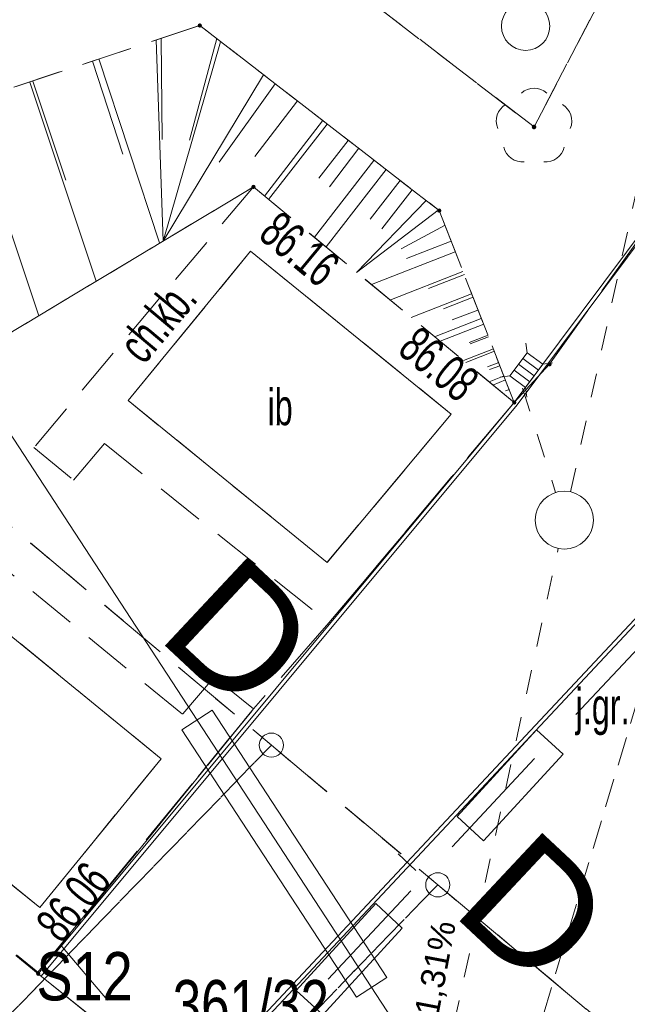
# Model space of a CAD drawing. Header units: metres. Extents: x 6541766 to 6542290, y 5894743 to 5895338.
# Tile 9 of 78: x 6541830 to 6541843, y 5895007 to 5895027. Entities that reach past the tile are written whole.
import ezdxf
from ezdxf.enums import TextEntityAlignment as Align

# ---------------------------------------------------------------- set-up
doc = ezdxf.new("R2010")
doc.units = ezdxf.units.M
for name, pattern in [('0.5_0.5', [1, 0.5, -0.5]), ('1.0_0.5', [1.5, 1, -0.5]), ('1.5_0.5', [2, 1.5, -0.5]), ('2', [0.9, 0.6, -0.3]), ('DASHED', [0.75, 0.5, -0.25]), ('egkk-500', [2, 1.5, -0.5]), ('egug-500', [1, 0.5, -0.5])]:
    doc.linetypes.add(name, pattern=pattern)
for name, color, linetype in [('000 Inne (niezydentyfikowane)', 7, 'Continuous'), ('211-numer działki ewidencyjnej', 7, 'Continuous'), ('217-kontur klasyfikacyjny', 7, 'Continuous'), ('218-kontur użytku gruntowego', 7, 'Continuous'), ('219-działka ewidencyjna', 7, 'Continuous'), ('chodnik', 7, 'Continuous'), ('chodnik-Atr17', 7, 'Continuous'), ('inna budowla', 7, 'Continuous'), ('inna budowla-Atr17', 7, 'Continuous'), ('jezdnia', 7, 'Continuous'), ('jezdnia-Atr17', 7, 'Continuous'), ('krawężnik', 7, 'Continuous'), ('pikieta sztuczna-Atr2', 7, 'Continuous'), ('przewód elektroenergetyczny podziemny', 7, 'Continuous'), ('skarpa nieumocniona', 7, 'Continuous'), ('zadrzewienie  zakrzewienie', 7, 'Continuous'), ('Zakres', 7, 'Continuous')]:
    doc.layers.add(name, color=color, linetype=linetype)
for name, color, linetype, lineweight in [('_dr opis', 7, 'Continuous', 25), ('_dr_obrzeże 8x30', 210, 'Continuous', 30), ('_dr_ścieki kd', 36, 'Continuous', 30), ('IE - Kable projektowane', 1, 'DASHED', 20), ('IE - podklad', 8, 'Continuous', 9), ('IE - rury ochronne', 5, 'Continuous', 9), ('IE - SŁUP', 1, 'Continuous', 30)]:
    doc.layers.add(name, color=color, linetype=linetype, lineweight=lineweight)
doc.styles.add('ARIAL', font='arial.ttf')
doc.styles.add('MtXpl_Arial24', font='arial.ttf', dxfattribs={"height": 0.2})
doc.styles.add('MtXpl_Arial4', font='arial.ttf', dxfattribs={"height": 0.2})

# ---------------------------------------------------------------- blocks, each defined once
blk = doc.blocks.new('blok - sanitarne pzt chelmza ng')
at = {"layer": '_dr_ścieki kd', "linetype": '0.5_0.5', "lineweight": 9}
for p, q in [((6542341.554, 5895017.543), (6542347.21, 5895043.405)), ((6542340.562, 5895019.689), (6542341.245, 5895017.529)), ((6542336.368, 5894993.826), (6542341.298, 5895016.371))]:
    blk.add_line(p, q, dxfattribs=at)
at = {"layer": '_dr_ścieki kd', "lineweight": 9, "flags": 128}
for points in [[(6542340.659, 5895020.42), (6542340.631, 5895020.618)], [(6542340.98, 5895020.181), (6542340.659, 5895020.42), (6542340.3, 5895019.94), (6542340.62, 5895019.7), (6542340.98, 5895020.181)], [(6542340.8, 5895019.941), (6542340.48, 5895020.18)], [(6542340.89, 5895020.061), (6542340.569, 5895020.3)], [(6542340.98, 5895020.181), (6542341.178, 5895020.209)], [(6542340.3, 5895019.94), (6542340.102, 5895019.911)], [(6542340.71, 5895019.82), (6542340.39, 5895020.06)], [(6542340.62, 5895019.7), (6542340.649, 5895019.502)]]:
    blk.add_lwpolyline(points, dxfattribs=at)
at = {"layer": '_dr_ścieki kd', "lineweight": 9}
blk.add_circle((6542341.426, 5895016.957), 0.6, dxfattribs=at)
at = {"layer": 'przewód elektroenergetyczny podziemny', "color": 1, "linetype": 'Continuous', "lineweight": 9}
blk.add_line((6542328.04, 5895021.7), (6542339.992, 5895003.38), dxfattribs=at)
at = {"layer": '_dr_ścieki kd', "linetype": '0.5_0.5', "lineweight": 9, "style": 'MtXpl_Arial4'}
blk.add_text('L=23,7m i=1,31%', height=0.5, rotation=79.2403, dxfattribs=at).set_placement((6542338.164, 5895003.232))
blk = doc.blocks.new('blok - podklad szary rfqfqw')
at = {"color": 8, "lineweight": 9}
blk.add_line((6541844.097, 5895016.209), (6541833.5, 5895004.884), dxfattribs=at)
at = {"color": 8, "linetype": 'ByBlock', "lineweight": 9}
blk.add_line((6541838.356, 5895009.707), (6541837.991, 5895010.048), dxfattribs=at)
at = {"color": 8, "linetype": 'Continuous', "lineweight": 9}
for centre, radius in [((6541840.626, 5895027.176), 0.5), ((6541840.626, 5895027.176), 0.5), ((6541835.37, 5895012.3), 0.25), ((6541835.37, 5895012.3), 0.25), ((6541838.81, 5895009.41), 0.25), ((6541838.81, 5895009.41), 0.25)]:
    blk.add_circle(centre, radius, dxfattribs=at)
for centre, start, end in [((6541840.8, 5895025.49), 49.272, 130.728), ((6541840.8, 5895025.49), 49.272, 130.728), ((6541840.42, 5895025.214), 121.308, 202.548), ((6541840.42, 5895025.214), 121.308, 202.548), ((6541841.18, 5895025.214), 337.452, 58.692), ((6541841.18, 5895025.214), 337.452, 58.692), ((6541840.565, 5895024.766), 193.221, 274.871), ((6541840.565, 5895024.766), 193.221, 274.871), ((6541841.035, 5895024.766), 265.129, 346.779), ((6541841.035, 5895024.766), 265.129, 346.779)]:
    blk.add_arc(centre, 0.4, start, end, dxfattribs=at)
at = {"color": 8, "linetype": 'Continuous', "lineweight": 9, "extrusion": (0, 0, -1)}
for points in [[(-6541833.858, 5895027.158), (-6541833.858, 5895027.222), (-6541833.845, 5895027.19)], [(-6541833.858, 5895027.158), (-6541833.858, 5895027.222), (-6541833.845, 5895027.19)], [(-6541833.858, 5895027.222), (-6541833.89, 5895027.145), (-6541833.89, 5895027.235)], [(-6541833.858, 5895027.222), (-6541833.89, 5895027.145), (-6541833.89, 5895027.235)], [(-6541833.858, 5895027.222), (-6541833.858, 5895027.158), (-6541833.89, 5895027.145)], [(-6541833.858, 5895027.222), (-6541833.858, 5895027.158), (-6541833.89, 5895027.145)], [(-6541833.89, 5895027.235), (-6541833.89, 5895027.145), (-6541833.922, 5895027.158)], [(-6541833.89, 5895027.235), (-6541833.922, 5895027.158), (-6541833.922, 5895027.222)], [(-6541833.89, 5895027.235), (-6541833.89, 5895027.145), (-6541833.922, 5895027.158)], [(-6541833.89, 5895027.235), (-6541833.922, 5895027.158), (-6541833.922, 5895027.222)], [(-6541833.922, 5895027.222), (-6541833.922, 5895027.158), (-6541833.935, 5895027.19)], [(-6541833.922, 5895027.222), (-6541833.922, 5895027.158), (-6541833.935, 5895027.19)], [(-6541840.765, 5895025.055), (-6541840.765, 5895025.125), (-6541840.75, 5895025.09)], [(-6541840.765, 5895025.055), (-6541840.765, 5895025.125), (-6541840.75, 5895025.09)], [(-6541840.768, 5895025.058), (-6541840.768, 5895025.122), (-6541840.755, 5895025.09)], [(-6541840.768, 5895025.058), (-6541840.768, 5895025.122), (-6541840.755, 5895025.09)], [(-6541840.765, 5895025.125), (-6541840.8, 5895025.04), (-6541840.8, 5895025.14)], [(-6541840.765, 5895025.125), (-6541840.8, 5895025.04), (-6541840.8, 5895025.14)], [(-6541840.765, 5895025.125), (-6541840.765, 5895025.055), (-6541840.8, 5895025.04)], [(-6541840.765, 5895025.125), (-6541840.765, 5895025.055), (-6541840.8, 5895025.04)], [(-6541840.768, 5895025.122), (-6541840.8, 5895025.045), (-6541840.8, 5895025.135)], [(-6541840.768, 5895025.122), (-6541840.8, 5895025.045), (-6541840.8, 5895025.135)], [(-6541840.768, 5895025.122), (-6541840.768, 5895025.058), (-6541840.8, 5895025.045)], [(-6541840.768, 5895025.122), (-6541840.768, 5895025.058), (-6541840.8, 5895025.045)], [(-6541840.8, 5895025.14), (-6541840.8, 5895025.04), (-6541840.835, 5895025.055)], [(-6541840.8, 5895025.14), (-6541840.835, 5895025.055), (-6541840.835, 5895025.125)], [(-6541840.8, 5895025.14), (-6541840.8, 5895025.04), (-6541840.835, 5895025.055)], [(-6541840.8, 5895025.14), (-6541840.835, 5895025.055), (-6541840.835, 5895025.125)], [(-6541840.8, 5895025.135), (-6541840.8, 5895025.045), (-6541840.832, 5895025.058)], [(-6541840.8, 5895025.135), (-6541840.832, 5895025.058), (-6541840.832, 5895025.122)], [(-6541840.8, 5895025.135), (-6541840.8, 5895025.045), (-6541840.832, 5895025.058)], [(-6541840.8, 5895025.135), (-6541840.832, 5895025.058), (-6541840.832, 5895025.122)], [(-6541840.832, 5895025.122), (-6541840.832, 5895025.058), (-6541840.845, 5895025.09)], [(-6541840.832, 5895025.122), (-6541840.832, 5895025.058), (-6541840.845, 5895025.09)], [(-6541840.835, 5895025.125), (-6541840.835, 5895025.055), (-6541840.85, 5895025.09)], [(-6541840.835, 5895025.125), (-6541840.835, 5895025.055), (-6541840.85, 5895025.09)], [(-6541834.968, 5895023.818), (-6541834.968, 5895023.882), (-6541834.955, 5895023.85)], [(-6541834.968, 5895023.818), (-6541834.968, 5895023.882), (-6541834.955, 5895023.85)], [(-6541834.968, 5895023.882), (-6541835, 5895023.805), (-6541835, 5895023.895)], [(-6541834.968, 5895023.882), (-6541835, 5895023.805), (-6541835, 5895023.895)], [(-6541834.968, 5895023.882), (-6541834.968, 5895023.818), (-6541835, 5895023.805)], [(-6541834.968, 5895023.882), (-6541834.968, 5895023.818), (-6541835, 5895023.805)], [(-6541835, 5895023.895), (-6541835, 5895023.805), (-6541835.032, 5895023.818)], [(-6541835, 5895023.895), (-6541835.032, 5895023.818), (-6541835.032, 5895023.882)], [(-6541835, 5895023.895), (-6541835, 5895023.805), (-6541835.032, 5895023.818)], [(-6541835, 5895023.895), (-6541835.032, 5895023.818), (-6541835.032, 5895023.882)], [(-6541835.032, 5895023.882), (-6541835.032, 5895023.818), (-6541835.045, 5895023.85)], [(-6541835.032, 5895023.882), (-6541835.032, 5895023.818), (-6541835.045, 5895023.85)], [(-6541838.808, 5895023.328), (-6541838.808, 5895023.392), (-6541838.795, 5895023.36)], [(-6541838.808, 5895023.328), (-6541838.808, 5895023.392), (-6541838.795, 5895023.36)], [(-6541838.808, 5895023.392), (-6541838.84, 5895023.315), (-6541838.84, 5895023.405)], [(-6541838.808, 5895023.392), (-6541838.84, 5895023.315), (-6541838.84, 5895023.405)], [(-6541838.808, 5895023.392), (-6541838.808, 5895023.328), (-6541838.84, 5895023.315)], [(-6541838.808, 5895023.392), (-6541838.808, 5895023.328), (-6541838.84, 5895023.315)], [(-6541838.84, 5895023.405), (-6541838.84, 5895023.315), (-6541838.872, 5895023.328)], [(-6541838.84, 5895023.405), (-6541838.872, 5895023.328), (-6541838.872, 5895023.392)], [(-6541838.84, 5895023.405), (-6541838.84, 5895023.315), (-6541838.872, 5895023.328)], [(-6541838.84, 5895023.405), (-6541838.872, 5895023.328), (-6541838.872, 5895023.392)], [(-6541838.872, 5895023.392), (-6541838.872, 5895023.328), (-6541838.885, 5895023.36)], [(-6541838.872, 5895023.392), (-6541838.872, 5895023.328), (-6541838.885, 5895023.36)], [(-6541841.088, 5895020.148), (-6541841.088, 5895020.212), (-6541841.075, 5895020.18)], [(-6541841.088, 5895020.148), (-6541841.088, 5895020.212), (-6541841.075, 5895020.18)], [(-6541841.088, 5895020.212), (-6541841.12, 5895020.135), (-6541841.12, 5895020.225)], [(-6541841.088, 5895020.212), (-6541841.12, 5895020.135), (-6541841.12, 5895020.225)], [(-6541841.088, 5895020.212), (-6541841.088, 5895020.148), (-6541841.12, 5895020.135)], [(-6541841.088, 5895020.212), (-6541841.088, 5895020.148), (-6541841.12, 5895020.135)], [(-6541841.12, 5895020.225), (-6541841.12, 5895020.135), (-6541841.152, 5895020.148)], [(-6541841.12, 5895020.225), (-6541841.152, 5895020.148), (-6541841.152, 5895020.212)], [(-6541841.12, 5895020.225), (-6541841.12, 5895020.135), (-6541841.152, 5895020.148)], [(-6541841.12, 5895020.225), (-6541841.152, 5895020.148), (-6541841.152, 5895020.212)], [(-6541841.152, 5895020.212), (-6541841.152, 5895020.148), (-6541841.165, 5895020.18)], [(-6541841.152, 5895020.212), (-6541841.152, 5895020.148), (-6541841.165, 5895020.18)], [(-6541840.358, 5895019.358), (-6541840.358, 5895019.422), (-6541840.345, 5895019.39)], [(-6541840.358, 5895019.358), (-6541840.358, 5895019.422), (-6541840.345, 5895019.39)], [(-6541840.358, 5895019.422), (-6541840.39, 5895019.345), (-6541840.39, 5895019.435)], [(-6541840.358, 5895019.422), (-6541840.39, 5895019.345), (-6541840.39, 5895019.435)], [(-6541840.358, 5895019.422), (-6541840.358, 5895019.358), (-6541840.39, 5895019.345)], [(-6541840.358, 5895019.422), (-6541840.358, 5895019.358), (-6541840.39, 5895019.345)], [(-6541840.39, 5895019.435), (-6541840.39, 5895019.345), (-6541840.422, 5895019.358)], [(-6541840.39, 5895019.435), (-6541840.422, 5895019.358), (-6541840.422, 5895019.422)], [(-6541840.39, 5895019.435), (-6541840.39, 5895019.345), (-6541840.422, 5895019.358)], [(-6541840.39, 5895019.435), (-6541840.422, 5895019.358), (-6541840.422, 5895019.422)], [(-6541840.422, 5895019.422), (-6541840.422, 5895019.358), (-6541840.435, 5895019.39)], [(-6541840.422, 5895019.422), (-6541840.422, 5895019.358), (-6541840.435, 5895019.39)], [(-6541830.518, 5895007.538), (-6541830.518, 5895007.602), (-6541830.505, 5895007.57)], [(-6541830.518, 5895007.602), (-6541830.55, 5895007.525), (-6541830.55, 5895007.615)], [(-6541830.518, 5895007.602), (-6541830.518, 5895007.538), (-6541830.55, 5895007.525)], [(-6541830.55, 5895007.615), (-6541830.55, 5895007.525), (-6541830.582, 5895007.538)], [(-6541830.55, 5895007.615), (-6541830.582, 5895007.538), (-6541830.582, 5895007.602)], [(-6541830.582, 5895007.602), (-6541830.582, 5895007.538), (-6541830.595, 5895007.57)]]:
    blk.add_solid(points, dxfattribs=at)
at = {"layer": '000 Inne (niezydentyfikowane)', "color": 8, "linetype": 'Continuous', "lineweight": 9}
for p, q in [((6541832.99, 5895026.89), (6541833.13, 5895022.73)), ((6541833.09, 5895026.92), (6541833.11, 5895024.83)), ((6541834.32, 5895026.85), (6541833.13, 5895022.73)), ((6541834.24, 5895026.92), (6541833.68, 5895024.82)), ((6541831.67, 5895026.45), (6541832.3, 5895024.53)), ((6541831.8, 5895026.5), (6541833.06, 5895022.69)), ((6541830.44, 5895026.04), (6541831.12, 5895023.99)), ((6541835.21, 5895026.17), (6541833.13, 5895022.73)), ((6541830.38, 5895026.02), (6541831.75, 5895021.9)), ((6541835.45, 5895025.98), (6541834.29, 5895024.36)), ((6541835.91, 5895025.63), (6541835.03, 5895024.48)), ((6541829.09, 5895025.6), (6541830.56, 5895021.18)), ((6541836.43, 5895025.22), (6541835.23, 5895023.66)), ((6541836.52, 5895025.15), (6541835.31, 5895023.59)), ((6541836.96, 5895024.81), (6541836.35, 5895024.03)), ((6541837.18, 5895024.65), (6541836.57, 5895023.85)), ((6541837.49, 5895024.4), (6541836.26, 5895022.81)), ((6541837.74, 5895024.21), (6541836.5, 5895022.61)), ((6541838.03, 5895023.98), (6541837.41, 5895023.18)), ((6541838.28, 5895023.79), (6541837.65, 5895022.98)), ((6541838.57, 5895023.57), (6541837.13, 5895022.08)), ((6541838.82, 5895023.37), (6541837.13, 5895022.08)), ((6541838.96, 5895023.06), (6541838.05, 5895022.57)), ((6541839.09, 5895022.73), (6541838.16, 5895022.37)), ((6541839.17, 5895022.51), (6541837.44, 5895021.83)), ((6541839.33, 5895022.1), (6541837.82, 5895021.51)), ((6541839.36, 5895022.04), (6541838.62, 5895021.75)), ((6541839.51, 5895021.64), (6541838.26, 5895021.15)), ((6541839.54, 5895021.57), (6541838.93, 5895021.33)), ((6541839.64, 5895021.3), (6541839.11, 5895021.1)), ((6541839.71, 5895021.13), (6541838.74, 5895020.75)), ((6541839.76, 5895021.01), (6541838.86, 5895020.66)), ((6541839.85, 5895020.78), (6541839.46, 5895020.63)), ((6541839.86, 5895020.75), (6541839.48, 5895020.6)), ((6541839.96, 5895020.5), (6541839.34, 5895020.26)), ((6541839.98, 5895020.45), (6541839.39, 5895020.22)), ((6541840.07, 5895020.22), (6541839.84, 5895020.13)), ((6541840.09, 5895020.15), (6541839.88, 5895020.07)), ((6541840.18, 5895019.94), (6541839.87, 5895019.82)), ((6541840.21, 5895019.86), (6541839.95, 5895019.75)), ((6541840.29, 5895019.66), (6541840.21, 5895019.63))]:
    blk.add_line(p, q, dxfattribs=at)
at = {"layer": '217-kontur klasyfikacyjny', "color": 8, "linetype": 'egkk-500', "lineweight": 9}
for p, q in [((6541819.67, 5895025.49), (6541835.37, 5895012.3)), ((6541819.67, 5895025.49), (6541835.37, 5895012.3)), ((6541835.37, 5895012.3), (6541838.81, 5895009.41)), ((6541835.37, 5895012.3), (6541838.81, 5895009.41)), ((6541838.81, 5895009.41), (6541841.198, 5895007.41)), ((6541838.81, 5895009.41), (6541845.71, 5895003.63))]:
    blk.add_line(p, q, dxfattribs=at)
at = {"layer": '218-kontur użytku gruntowego', "color": 8, "linetype": 'egug-500', "lineweight": 9}
for p, q in [((6541835.37, 5895012.3), (6541819.67, 5895025.49)), ((6541819.67, 5895025.49), (6541835.37, 5895012.3)), ((6541835.37, 5895012.3), (6541819.67, 5895025.49)), ((6541819.67, 5895025.49), (6541835.37, 5895012.3)), ((6541835.37, 5895012.3), (6541824.92, 5895001.52)), ((6541824.92, 5895001.52), (6541835.37, 5895012.3)), ((6541835.37, 5895012.3), (6541824.92, 5895001.52)), ((6541824.92, 5895001.52), (6541835.37, 5895012.3)), ((6541838.81, 5895009.41), (6541835.37, 5895012.3)), ((6541835.37, 5895012.3), (6541838.81, 5895009.41)), ((6541838.81, 5895009.41), (6541835.37, 5895012.3)), ((6541835.37, 5895012.3), (6541838.81, 5895009.41)), ((6541827.71, 5894997.94), (6541838.81, 5895009.41)), ((6541838.81, 5895009.41), (6541827.71, 5894997.94)), ((6541827.71, 5894997.94), (6541838.81, 5895009.41)), ((6541838.81, 5895009.41), (6541827.71, 5894997.94)), ((6541838.81, 5895009.41), (6541841.198, 5895007.41)), ((6541841.198, 5895007.41), (6541838.81, 5895009.41)), ((6541838.81, 5895009.41), (6541845.71, 5895003.63)), ((6541845.71, 5895003.63), (6541838.81, 5895009.41))]:
    blk.add_line(p, q, dxfattribs=at)
at = {"layer": '219-działka ewidencyjna', "color": 8, "linetype": '0.5_0.5', "lineweight": 9}
for p, q in [((6541835.37, 5895012.3), (6541824.92, 5895001.52)), ((6541835.37, 5895012.3), (6541824.92, 5895001.52)), ((6541838.81, 5895009.41), (6541835.37, 5895012.3)), ((6541838.81, 5895009.41), (6541835.37, 5895012.3)), ((6541838.81, 5895009.41), (6541827.71, 5894997.94)), ((6541838.81, 5895009.41), (6541827.71, 5894997.94)), ((6541841.198, 5895007.41), (6541838.81, 5895009.41)), ((6541845.71, 5895003.63), (6541838.81, 5895009.41))]:
    blk.add_line(p, q, dxfattribs=at)
at = {"layer": '_dr_obrzeże 8x30', "color": 8, "lineweight": 9}
for p, q in [((6541844.294, 5895024.631), (6541840.39, 5895019.39)), ((6541844.367, 5895024.595), (6541840.453, 5895019.34)), ((6541840.39, 5895019.39), (6541830.55, 5895007.57)), ((6541840.453, 5895019.34), (6541830.611, 5895007.519)), ((6541844.097, 5895016.209), (6541833.5, 5895004.884)), ((6541844.169, 5895016.169), (6541833.559, 5895004.829))]:
    blk.add_line(p, q, dxfattribs=at)
at = {"layer": 'chodnik', "color": 8, "linetype": '1.0_0.5', "lineweight": 9}
for p, q in [((6541835, 5895023.85), (6541830.46, 5895018.46)), ((6541835, 5895023.85), (6541830.46, 5895018.46)), ((6541840.39, 5895019.39), (6541835, 5895023.85)), ((6541840.39, 5895019.39), (6541835, 5895023.85)), ((6541832.41, 5895019.43), (6541834.94, 5895022.52)), ((6541832.41, 5895019.43), (6541834.94, 5895022.52)), ((6541834.94, 5895022.52), (6541839.09, 5895019.15)), ((6541834.94, 5895022.52), (6541839.09, 5895019.15)), ((6541833.53, 5895012.94), (6541824.43, 5895020.41)), ((6541833.53, 5895012.94), (6541824.43, 5895020.41)), ((6541836.52, 5895016.08), (6541832.41, 5895019.43)), ((6541836.52, 5895016.08), (6541832.41, 5895019.43)), ((6541836.56, 5895014.83), (6541840.39, 5895019.39)), ((6541836.56, 5895014.83), (6541840.39, 5895019.39)), ((6541839.09, 5895019.15), (6541836.52, 5895016.08)), ((6541839.09, 5895019.15), (6541836.52, 5895016.08)), ((6541831.28, 5895017.78), (6541831.92, 5895018.54)), ((6541831.28, 5895017.78), (6541831.92, 5895018.54)), ((6541831.92, 5895018.54), (6541836.56, 5895014.83)), ((6541831.92, 5895018.54), (6541836.56, 5895014.83)), ((6541830.46, 5895018.46), (6541831.28, 5895017.78)), ((6541830.46, 5895018.46), (6541831.28, 5895017.78)), ((6541829.02, 5895015.35), (6541833.09, 5895012.02)), ((6541829.02, 5895015.35), (6541833.09, 5895012.02)), ((6541834.19, 5895013.71), (6541833.53, 5895012.94)), ((6541834.19, 5895013.71), (6541833.53, 5895012.94)), ((6541835, 5895013.05), (6541834.19, 5895013.71)), ((6541835, 5895013.05), (6541834.19, 5895013.71)), ((6541830.55, 5895007.57), (6541835, 5895013.05)), ((6541831.01, 5895008.17), (6541835, 5895013.05)), ((6541830.58, 5895008.94), (6541826.5, 5895012.23)), ((6541830.58, 5895008.94), (6541826.5, 5895012.23)), ((6541833.09, 5895012.02), (6541830.58, 5895008.94)), ((6541833.09, 5895012.02), (6541830.58, 5895008.94)), ((6541825.45, 5895011.75), (6541830.54, 5895007.6)), ((6541825.45, 5895011.75), (6541830.55, 5895007.57)), ((6541830.54, 5895007.6), (6541831.01, 5895008.17))]:
    blk.add_line(p, q, dxfattribs=at)
at = {"layer": 'inna budowla', "color": 8, "linetype": 'Continuous', "lineweight": 9}
for p, q in [((6541834.94, 5895022.52), (6541832.41, 5895019.43)), ((6541834.94, 5895022.52), (6541832.41, 5895019.43)), ((6541839.09, 5895019.15), (6541834.94, 5895022.52)), ((6541839.09, 5895019.15), (6541834.94, 5895022.52)), ((6541832.41, 5895019.43), (6541836.52, 5895016.08)), ((6541832.41, 5895019.43), (6541836.52, 5895016.08)), ((6541836.52, 5895016.08), (6541839.09, 5895019.15)), ((6541836.52, 5895016.08), (6541839.09, 5895019.15)), ((6541833.09, 5895012.02), (6541829.02, 5895015.35)), ((6541833.09, 5895012.02), (6541829.02, 5895015.35)), ((6541826.5, 5895012.23), (6541830.58, 5895008.94)), ((6541826.5, 5895012.23), (6541830.58, 5895008.94)), ((6541830.58, 5895008.94), (6541833.09, 5895012.02)), ((6541830.58, 5895008.94), (6541833.09, 5895012.02))]:
    blk.add_line(p, q, dxfattribs=at)
at = {"layer": 'jezdnia', "color": 8, "linetype": '1.5_0.5', "lineweight": 9}
for p, q in [((6541848.88, 5895031.06), (6541841.12, 5895020.18)), ((6541848.88, 5895031.06), (6541841.12, 5895020.18)), ((6541841.12, 5895020.18), (6541840.39, 5895019.39)), ((6541841.12, 5895020.18), (6541840.39, 5895019.39)), ((6541840.39, 5895019.39), (6541836.56, 5895014.83)), ((6541840.39, 5895019.39), (6541836.56, 5895014.83)), ((6541836.56, 5895014.83), (6541835, 5895013.05)), ((6541836.56, 5895014.83), (6541835, 5895013.05)), ((6541835, 5895013.05), (6541830.55, 5895007.57)), ((6541835, 5895013.05), (6541831.01, 5895008.17)), ((6541831.01, 5895008.17), (6541838.68, 5894999.14)), ((6541830.55, 5895007.57), (6541840.72, 5894999.39))]:
    blk.add_line(p, q, dxfattribs=at)
at = {"layer": 'krawężnik', "color": 8, "linetype": 'Continuous', "lineweight": 9}
blk.add_line((6541840.72, 5894999.39), (6541830.55, 5895007.57), dxfattribs=at)
at = {"layer": 'skarpa nieumocniona', "color": 8, "linetype": '1.0_0.5', "lineweight": 9}
for p, q in [((6541828.62, 5895025.44), (6541833.89, 5895027.19)), ((6541828.62, 5895025.44), (6541833.89, 5895027.19)), ((6541833.89, 5895027.19), (6541828.62, 5895025.44)), ((6541833.89, 5895027.19), (6541828.62, 5895025.44)), ((6541833.89, 5895027.19), (6541838.84, 5895023.36)), ((6541833.89, 5895027.19), (6541838.84, 5895023.36)), ((6541838.84, 5895023.36), (6541833.89, 5895027.19)), ((6541838.84, 5895023.36), (6541833.89, 5895027.19)), ((6541835, 5895023.85), (6541829.47, 5895020.53)), ((6541835, 5895023.85), (6541829.47, 5895020.53)), ((6541829.47, 5895020.53), (6541835, 5895023.85)), ((6541829.47, 5895020.53), (6541835, 5895023.85)), ((6541840.39, 5895019.39), (6541835, 5895023.85)), ((6541840.39, 5895019.39), (6541835, 5895023.85)), ((6541835, 5895023.85), (6541840.39, 5895019.39)), ((6541835, 5895023.85), (6541840.39, 5895019.39)), ((6541838.84, 5895023.36), (6541840.39, 5895019.39)), ((6541838.84, 5895023.36), (6541840.39, 5895019.39)), ((6541840.39, 5895019.39), (6541838.84, 5895023.36)), ((6541840.39, 5895019.39), (6541838.84, 5895023.36))]:
    blk.add_line(p, q, dxfattribs=at)
at = {"layer": 'zadrzewienie  zakrzewienie', "color": 8, "linetype": '1.0_0.5', "lineweight": 9}
for p, q in [((6541840.8, 5895025.09), (6541826.54, 5895036.04)), ((6541826.54, 5895036.04), (6541840.8, 5895025.09)), ((6541844.25, 5895031.72), (6541840.8, 5895025.09)), ((6541840.8, 5895025.09), (6541844.25, 5895031.72))]:
    blk.add_line(p, q, dxfattribs=at)
at = {"layer": 'Zakres', "color": 8, "linetype": '2', "lineweight": 9}
blk.add_line((6541830.67, 5894972.22), (6541843.02, 5895013.5), dxfattribs=at)
blk.add_line((6541830.67, 5894972.22), (6541843.02, 5895013.5), dxfattribs=at)
blk.add_line((6541830.67, 5894972.22), (6541843.02, 5895013.5), dxfattribs=at)
blk.add_line((6541830.67, 5894972.22), (6541843.02, 5895013.5), dxfattribs=at)
at = {"layer": '211-numer działki ewidencyjnej', "color": 8, "linetype": 'Continuous', "lineweight": 9, "width": 0.79}
blk.add_text('361/32', height=1, dxfattribs=at).set_placement((6541833.33, 5895006.44))
blk.add_text('361/32', height=1, dxfattribs=at).set_placement((6541833.33, 5895006.44))
at = {"layer": '_dr opis', "color": 8, "lineweight": 9, "style": 'MtXpl_Arial24'}
blk.add_text('D      D', height=2.5, rotation=316.9034, dxfattribs=at).set_placement((6541832.96, 5895014.554))
at = {"layer": 'chodnik-Atr17', "color": 8, "lineweight": 9, "width": 0.667}
blk.add_text('ch.kb.', height=0.75, rotation=50.047, dxfattribs=at).set_placement((6541832.73, 5895020.15))
blk.add_text('ch.kb.', height=0.75, rotation=50.047, dxfattribs=at).set_placement((6541832.73, 5895020.15))
blk.add_text('ch.kb.', height=0.75, rotation=50.047, dxfattribs=at).set_placement((6541832.73, 5895020.15))
at = {"layer": 'inna budowla-Atr17', "color": 8, "lineweight": 9, "width": 0.667}
blk.add_text('ib', height=0.75, dxfattribs=at).set_placement((6541835.29, 5895018.92))
blk.add_text('ib', height=0.75, dxfattribs=at).set_placement((6541835.29, 5895018.92))
at = {"layer": 'jezdnia-Atr17', "color": 8, "lineweight": 9, "width": 0.667}
blk.add_text('j.gr.', height=0.75, dxfattribs=at).set_placement((6541841.66, 5895012.73))
at = {"layer": 'pikieta sztuczna-Atr2', "color": 8, "lineweight": 9, "width": 0.667}
for s, rotation, p in [('86.16', 320.394, (6541835.55, 5895023.39, 86.16)), ('86.16', 320.393, (6541835.55, 5895023.39)), ('86.08', 320.394, (6541838.43, 5895021.01, 86.08)), ('86.08', 320.393, (6541838.43, 5895021.01))]:
    blk.add_text(s, height=0.75, rotation=rotation, dxfattribs=at).set_placement(p, align=Align.TOP_LEFT)
blk.add_text('86.06', height=0.75, rotation=50.922, dxfattribs=at).set_placement((6541831.04, 5895008.17))
blk = doc.blocks.new('BLOK - IE fewafdeaw')
at = {"layer": 'IE - Kable projektowane', "color": 8, "ltscale": 5}
blk.add_line((6541633.98, 5895004.719, 86.721), (6541644.45, 5895015.909, 86.721), dxfattribs=at)
at = {"layer": 'IE - rury ochronne', "color": 8, "lineweight": 9}
for p, q in [((6541639.209, 5895010.825), (6541640.851, 5895012.62)), ((6541640.851, 5895012.62), (6541641.399, 5895012.114)), ((6541641.399, 5895012.114), (6541639.757, 5895010.319)), ((6541639.757, 5895010.319), (6541639.209, 5895010.825)), ((6541635.884, 5895007.226), (6541637.526, 5895009.021)), ((6541637.526, 5895009.021), (6541638.074, 5895008.515)), ((6541638.074, 5895008.515), (6541636.431, 5895006.72)), ((6541636.431, 5895006.72), (6541635.884, 5895007.226))]:
    blk.add_line(p, q, dxfattribs=at)
at = {"layer": 'IE - SŁUP', "color": 8, "style": 'ARIAL', "width": 0.8}
blk.add_text('S12', height=1, dxfattribs=at).set_placement((6541630.514, 5895007.019))

msp = doc.modelspace()

# ---------------------------------------------------------------- linework, layer by layer
at = {"layer": 'IE - rury ochronne', "lineweight": 9}
msp.add_lwpolyline([(6541837.13, 5895007.084), (6541833.522, 5895012.615), (6541834.147, 5895013.022), (6541837.755, 5895007.492)], close=True, dxfattribs=at)

# ---------------------------------------------------------------- block references
at = {"layer": '_dr_ścieki kd', "lineweight": 9}
msp.add_blockref('blok - sanitarne pzt chelmza ng', (-500, 0), dxfattribs=at)
at = {"layer": 'IE - Kable projektowane'}
msp.add_blockref('BLOK - IE fewafdeaw', (200, 0), dxfattribs=at)
at = {"layer": 'IE - podklad'}
msp.add_blockref('blok - podklad szary rfqfqw', (0, 0), dxfattribs=at)

doc.saveas('drawing.dxf')
